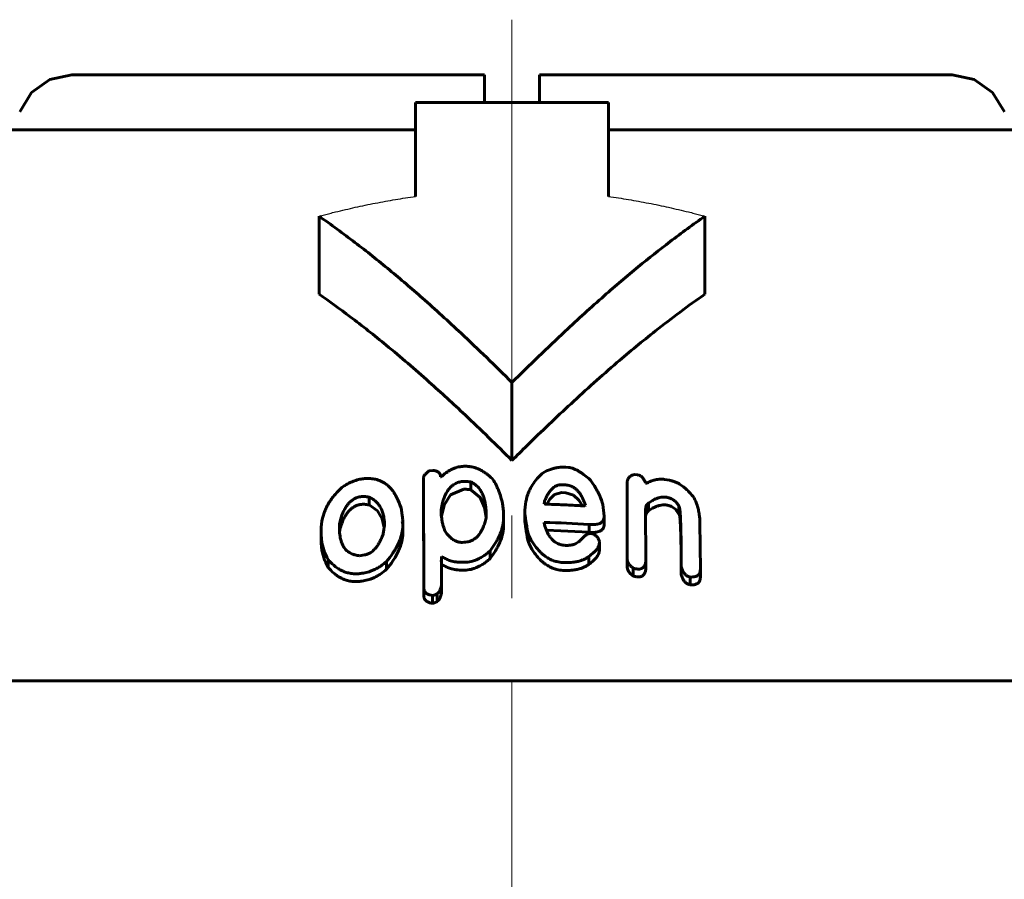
# Model space of a CAD drawing. Header units: millimetres. Extents: x -104 to 267, y -66 to 65.
# Tile 14 of 16: x 195 to 213, y 50 to 65. Entities that reach past the tile are written whole.
import ezdxf

# ---------------------------------------------------------------- set-up
doc = ezdxf.new("R2010")
doc.units = ezdxf.units.MM
for name, pattern in [('K5LT-1', [0]), ('K5LT_AXLED', [12, 7.5, -1.5, 1.5, -1.5]), ('K5LT_BASIC', [0])]:
    doc.linetypes.add(name, pattern=pattern)
doc.layers.add('Системный слой (1)', color=7, linetype='Continuous', true_color=0x6c6c6c)

# ---------------------------------------------------------------- blocks, each defined once
blk = doc.blocks.new('U35')
at = {"layer": 'Системный слой (1)', "color": 150, "linetype": 'K5LT_BASIC', "lineweight": 60, "true_color": 0x0080ff}
for p, q in [((201.924, 56.435), (201.773, 56.543)), ((202.009, 56.292), (201.924, 56.435)), ((202.046, 56.136), (202.009, 56.292))]:
    blk.add_line(p, q, dxfattribs=at)
blk = doc.blocks.new('U37')
at = {"layer": 'Системный слой (1)', "color": 150, "linetype": 'K5LT_BASIC', "lineweight": 60, "true_color": 0x0080ff}
for p, q in [((205.248, 56.076), (204.988, 56.085)), ((205.506, 56.064), (205.248, 56.076)), ((205.765, 56.048), (205.506, 56.064))]:
    blk.add_line(p, q, dxfattribs=at)
blk = doc.blocks.new('U39')
at = {"layer": 'Системный слой (1)', "color": 150, "linetype": 'K5LT_BASIC', "lineweight": 60, "true_color": 0x0080ff}
for p, q in [((206.788, 56.333), (206.795, 56.371)), ((206.795, 56.371), (206.81, 56.407)), ((206.81, 56.407), (206.84, 56.437))]:
    blk.add_line(p, q, dxfattribs=at)
blk = doc.blocks.new('U40')
at = {"layer": 'Системный слой (1)', "color": 150, "linetype": 'K5LT_BASIC', "lineweight": 60, "true_color": 0x0080ff}
for p, q in [((203.785, 56.678), (203.619, 56.819)), ((203.863, 56.5), (203.785, 56.678)), ((203.894, 56.313), (203.863, 56.5))]:
    blk.add_line(p, q, dxfattribs=at)
blk = doc.blocks.new('U42')
at = {"layer": 'Системный слой (1)', "color": 150, "linetype": 'K5LT_BASIC', "lineweight": 60, "true_color": 0x0080ff}
for p, q in [((205.481, 56.72), (205.338, 56.765)), ((205.579, 56.631), (205.481, 56.72)), ((205.644, 56.528), (205.579, 56.631))]:
    blk.add_line(p, q, dxfattribs=at)
blk = doc.blocks.new('U43')
at = {"layer": 'Системный слой (1)', "color": 150, "linetype": 'K5LT_BASIC', "lineweight": 60, "true_color": 0x0080ff}
for p, q in [((203.251, 56.727), (203.488, 56.829)), ((203.136, 56.541), (203.251, 56.727)), ((203.084, 56.343), (203.136, 56.541))]:
    blk.add_line(p, q, dxfattribs=at)
blk = doc.blocks.new('U46')
at = {"layer": 'Системный слой (1)', "color": 150, "linetype": 'K5LT_BASIC', "lineweight": 60, "true_color": 0x0080ff}
for p, q in [((212.349, 64.35), (212.749, 64.267)), ((212.749, 64.267), (213.083, 64.03)), ((213.083, 64.03), (213.295, 63.68))]:
    blk.add_line(p, q, dxfattribs=at)
blk = doc.blocks.new('U48')
at = {"layer": 'Системный слой (1)', "color": 150, "linetype": 'K5LT_BASIC', "lineweight": 60, "true_color": 0x0080ff}
for p, q in [((201.241, 56.084), (201.237, 56.049)), ((201.248, 56.12), (201.241, 56.084)), ((201.259, 56.155), (201.248, 56.12))]:
    blk.add_line(p, q, dxfattribs=at)
blk = doc.blocks.new('U52')
at = {"layer": 'Системный слой (1)', "color": 150, "linetype": 'K5LT_BASIC', "lineweight": 60, "true_color": 0x0080ff}
for p, q in [((196.38, 64.35), (195.979, 64.267)), ((195.979, 64.267), (195.646, 64.03)), ((195.646, 64.03), (195.434, 63.68))]:
    blk.add_line(p, q, dxfattribs=at)
blk = doc.blocks.new('U60')
at = {"layer": 'Системный слой (1)', "color": 150, "linetype": 'K5LT_BASIC', "lineweight": 60, "true_color": 0x0080ff}
for p, q in [((205.053, 56.651), (204.995, 56.557)), ((205.138, 56.733), (205.053, 56.651)), ((205.269, 56.768), (205.138, 56.733))]:
    blk.add_line(p, q, dxfattribs=at)

msp = doc.modelspace()

# ---------------------------------------------------------------- linework, layer by layer
at = {"layer": 'Системный слой (1)', "color": 30, "linetype": 'K5LT_AXLED', "lineweight": 18, "true_color": 0xff8000}
msp.add_line((204.364, 65.35), (204.364, 42.35), dxfattribs=at)
at = {"layer": 'Системный слой (1)', "color": 150, "linetype": 'K5LT_BASIC', "lineweight": 60, "true_color": 0x0080ff}
for p, q in [((196.38, 64.35), (203.864, 64.35)), ((203.864, 64.35), (203.864, 63.85)), ((204.864, 64.35), (212.349, 64.35)), ((204.864, 64.35), (204.864, 63.85)), ((202.614, 62.142), (202.614, 63.85)), ((202.614, 63.85), (206.114, 63.85)), ((206.114, 63.85), (206.114, 62.142)), ((194.519, 63.35), (202.614, 63.35)), ((206.114, 63.35), (214.21, 63.35)), ((200.864, 60.369), (200.864, 61.783)), ((207.864, 60.369), (207.864, 61.783)), ((204.364, 57.35), (204.364, 58.764)), ((202.861, 57.163), (202.931, 57.169)), ((205.338, 57.228), (205.391, 57.225)), ((202.757, 56.882), (202.757, 57.023)), ((202.765, 55.036), (202.757, 57.023)), ((203.07, 57.051), (203.08, 57.051)), ((206.587, 57.097), (206.648, 57.089)), ((207.128, 57.007), (207.224, 56.991)), ((202.757, 56.882), (202.765, 54.895)), ((203.619, 56.819), (203.619, 56.961)), ((205.269, 56.91), (205.338, 56.906)), ((206.456, 55.549), (206.456, 56.96)), ((206.787, 56.95), (206.787, 56.94)), ((206.787, 56.94), (206.805, 56.937)), ((201.773, 56.543), (201.773, 56.684)), ((205.269, 56.768), (205.338, 56.765)), ((203.08, 56.389), (203.08, 56.458)), ((204.194, 56.57), (204.212, 56.43)), ((204.946, 56.567), (204.955, 56.61)), ((204.955, 56.563), (204.955, 56.61)), ((205.696, 56.542), (205.687, 56.526)), ((206.01, 56.55), (206.036, 56.339)), ((206.787, 56.449), (206.795, 55.541)), ((206.84, 56.437), (206.84, 56.579)), ((207.389, 56.383), (207.389, 56.524)), ((201.259, 56.155), (201.259, 56.296)), ((204.212, 56.43), (204.212, 56.299)), ((204.212, 56.158), (204.212, 56.299)), ((204.598, 56.251), (204.598, 56.392)), ((206.036, 56.197), (206.036, 56.339)), ((201.234, 56.129), (201.234, 56.129)), ((202.375, 56.246), (202.385, 56.204)), ((202.385, 56.204), (202.385, 56.255)), ((202.385, 56.063), (202.385, 56.204)), ((204.946, 56.227), (204.946, 56.219)), ((205.765, 56.048), (205.765, 56.19)), ((207.773, 56.221), (207.781, 55.373)), ((200.902, 55.925), (200.902, 56.066)), ((204.667, 55.85), (204.667, 55.991)), ((205.775, 56.023), (205.818, 56.019)), ((203.498, 55.867), (203.463, 55.865)), ((205.949, 55.878), (205.949, 55.861)), ((205.949, 55.72), (205.949, 55.861)), ((201.032, 55.411), (201.032, 55.553)), ((201.687, 55.636), (201.599, 55.623)), ((203.088, 55.497), (203.088, 55.609)), ((203.968, 55.57), (203.968, 55.711)), ((205.757, 55.466), (205.757, 55.607)), ((206.456, 55.407), (206.456, 55.549)), ((207.432, 55.435), (207.432, 55.624)), ((202.087, 55.377), (202.087, 55.518)), ((203.08, 55.539), (203.088, 55.497)), ((203.088, 55.497), (203.088, 55.165)), ((203.533, 55.505), (203.506, 55.504)), ((206.56, 55.257), (206.56, 55.399)), ((206.63, 55.382), (206.622, 55.383)), ((206.795, 55.399), (206.795, 55.541)), ((207.432, 55.294), (207.432, 55.435)), ((207.781, 55.231), (207.781, 55.373)), ((203.533, 55.363), (203.506, 55.362)), ((206.63, 55.24), (206.622, 55.241)), ((207.597, 55.094), (207.597, 55.236)), ((203.088, 55.024), (203.088, 55.165)), ((202.931, 54.901), (202.922, 54.901)), ((202.922, 54.759), (202.922, 54.901)), ((203.008, 54.792), (203.008, 54.934)), ((202.931, 54.76), (202.922, 54.759)), ((184.364, 53.35), (224.364, 53.35))]:
    msp.add_line(p, q, dxfattribs=at)
at = {"layer": 'Системный слой (1)', "color": 7, "linetype": 'K5LT-1'}
for points, knots in [([(200.864, 61.783), (200.881, 61.788), (200.913, 61.797), (200.962, 61.81), (201.011, 61.822), (201.078, 61.84), (201.188, 61.867), (201.342, 61.904), (201.582, 61.959), (201.885, 62.022), (202.25, 62.088), (202.493, 62.126), (202.614, 62.142)], [0, 0, 0, 0, 0.042456, 0.084913, 0.127369, 0.169826, 0.25779, 0.412215, 0.566639, 0.875489, 1.184338, 1.493188, 1.493188, 1.493188, 1.493188]), ([(206.114, 62.142), (206.236, 62.126), (206.479, 62.088), (206.844, 62.022), (207.146, 61.959), (207.387, 61.904), (207.541, 61.867), (207.651, 61.84), (207.717, 61.822), (207.767, 61.81), (207.816, 61.797), (207.848, 61.788), (207.864, 61.783)], [0, 0, 0, 0, 0.308849, 0.617699, 0.926548, 1.080973, 1.235398, 1.323362, 1.365818, 1.408275, 1.450731, 1.493188, 1.493188, 1.493188, 1.493188])]:
    msp.add_open_spline(points, degree=3, knots=knots, dxfattribs=at)
at = {"layer": 'Системный слой (1)', "color": 150, "linetype": 'K5LT_BASIC', "lineweight": 60, "true_color": 0x0080ff}
for points, knots in [([(204.364, 58.764), (204.06, 59.069), (203.523, 59.59), (202.781, 60.267), (202.139, 60.817), (201.514, 61.316), (201.084, 61.631), (200.864, 61.783)], [0, 0, 0, 0, 2.181066, 3.805962, 5.16753, 6.570619, 8, 8, 8, 8]), ([(207.864, 61.783), (207.651, 61.636), (207.245, 61.338), (206.636, 60.855), (206, 60.313), (205.234, 59.617), (204.682, 59.081), (204.364, 58.764)], [0, 0, 0, 0, 1.387012, 2.67714, 4.083997, 5.726255, 8, 8, 8, 8]), ([(204.364, 57.35), (204.083, 57.631), (203.587, 58.115), (202.826, 58.814), (202.132, 59.411), (201.464, 59.94), (201.054, 60.238), (200.864, 60.369)], [0, 0, 0, 0, 2.01335, 3.52569, 5.303499, 6.764038, 8, 8, 8, 8]), ([(207.864, 60.369), (207.561, 60.159), (207.023, 59.757), (206.215, 59.089), (205.439, 58.394), (204.809, 57.791), (204.455, 57.441), (204.364, 57.35)], [0, 0, 0, 0, 1.976475, 3.553393, 5.475363, 7.34919, 8, 8, 8, 8]), ([(202.861, 57.163), (202.847, 57.152), (202.826, 57.135), (202.8, 57.11), (202.782, 57.089), (202.766, 57.064), (202.759, 57.042), (202.757, 57.028), (202.757, 57.023)], [0, 0, 0, 0, 2.466528, 3.667894, 5.148315, 6.68661, 8.069828, 9, 9, 9, 9]), ([(203.07, 57.051), (203.07, 57.06), (203.068, 57.075), (203.063, 57.095), (203.055, 57.111), (203.041, 57.129), (203.022, 57.144), (202.998, 57.155), (202.969, 57.164), (202.945, 57.168), (202.931, 57.169)], [0, 0, 0, 0, 1.836998, 2.729229, 3.860526, 5.145581, 6.55774, 7.820357, 8.998514, 11, 11, 11, 11]), ([(203.488, 57.245), (203.467, 57.244), (203.436, 57.24), (203.39, 57.232), (203.345, 57.219), (203.29, 57.199), (203.235, 57.171), (203.188, 57.142), (203.135, 57.103), (203.101, 57.072), (203.08, 57.051)], [0, 0, 0, 0, 1.376094, 2.065081, 3.118596, 4.532788, 6.098021, 7.451395, 8.614097, 11, 11, 11, 11]), ([(204.02, 57.002), (203.996, 57.028), (203.958, 57.065), (203.897, 57.114), (203.842, 57.151), (203.781, 57.186), (203.721, 57.211), (203.665, 57.228), (203.608, 57.24), (203.549, 57.246), (203.506, 57.246), (203.488, 57.245)], [0, 0, 0, 0, 2.346878, 3.517228, 5.023933, 6.43927, 7.763379, 8.809329, 9.72581, 11.014756, 12, 12, 12, 12]), ([(205.338, 57.228), (205.319, 57.229), (205.286, 57.23), (205.237, 57.227), (205.186, 57.222), (205.127, 57.21), (205.035, 57.183), (204.969, 57.15), (204.928, 57.125)], [0, 0, 0, 0, 1.136079, 1.986127, 2.981936, 4.192642, 5.696524, 9, 9, 9, 9]), ([(205.757, 57.024), (205.727, 57.049), (205.679, 57.087), (205.615, 57.131), (205.575, 57.156), (205.542, 57.175), (205.514, 57.189), (205.478, 57.204), (205.438, 57.218), (205.406, 57.224), (205.391, 57.225)], [0, 0, 0, 0, 3.256099, 4.943353, 6.256285, 6.990541, 7.880524, 8.663376, 9.94219, 11, 11, 11, 11]), ([(201.626, 57.013), (201.593, 57.008), (201.531, 56.992), (201.446, 56.959), (201.371, 56.921), (201.325, 56.893), (201.303, 56.878)], [0, 0, 0, 0, 1.909869, 3.692477, 5.380622, 7, 7, 7, 7]), ([(202.359, 56.461), (202.343, 56.515), (202.318, 56.588), (202.271, 56.689), (202.234, 56.754), (202.195, 56.808), (202.155, 56.856), (202.113, 56.898), (202.058, 56.939), (202.01, 56.967), (201.963, 56.988), (201.902, 57.008), (201.819, 57.024), (201.721, 57.026), (201.655, 57.018), (201.626, 57.013)], [0, 0, 0, 0, 3.137425, 4.092479, 5.877037, 7.058798, 7.533876, 9.01861, 9.978377, 10.735137, 11.51592, 12.227485, 13.453441, 14.891266, 16, 16, 16, 16]), ([(204.194, 56.57), (204.182, 56.618), (204.163, 56.687), (204.131, 56.779), (204.105, 56.844), (204.07, 56.919), (204.041, 56.971), (204.02, 57.002)], [0, 0, 0, 0, 2.583433, 3.750976, 5.020889, 6.183184, 8, 8, 8, 8]), ([(204.598, 56.392), (204.598, 56.465), (204.606, 56.562), (204.636, 56.691), (204.664, 56.772), (204.708, 56.866), (204.771, 56.968), (204.851, 57.058), (204.91, 57.11), (204.928, 57.125)], [0, 0, 0, 0, 2.753381, 3.689889, 4.981318, 5.925153, 7.447069, 9.234031, 10, 10, 10, 10]), ([(206.01, 56.55), (205.996, 56.604), (205.968, 56.689), (205.914, 56.801), (205.851, 56.907), (205.796, 56.98), (205.757, 57.024)], [0, 0, 0, 0, 2.269815, 3.602064, 4.880677, 7, 7, 7, 7]), ([(206.587, 57.097), (206.573, 57.093), (206.549, 57.085), (206.517, 57.068), (206.492, 57.049), (206.474, 57.027), (206.463, 57.005), (206.457, 56.983), (206.456, 56.968), (206.456, 56.96)], [0, 0, 0, 0, 1.810061, 3.229794, 4.808496, 6.236332, 7.563192, 8.780511, 10, 10, 10, 10]), ([(206.787, 56.95), (206.78, 56.965), (206.768, 56.988), (206.749, 57.018), (206.734, 57.037), (206.72, 57.052), (206.706, 57.064), (206.691, 57.074), (206.672, 57.084), (206.657, 57.088), (206.648, 57.089)], [0, 0, 0, 0, 2.964952, 4.614973, 6.069953, 7.061237, 7.972172, 8.876657, 9.735021, 11, 11, 11, 11]), ([(207.128, 57.007), (207.106, 57.011), (207.074, 57.013), (207.027, 57.011), (206.986, 57.005), (206.942, 56.995), (206.903, 56.982), (206.856, 56.963), (206.825, 56.948), (206.805, 56.937)], [0, 0, 0, 0, 1.766548, 2.688934, 3.993897, 5.334709, 6.710474, 7.783905, 10, 10, 10, 10]), ([(207.668, 56.67), (207.642, 56.705), (207.596, 56.761), (207.529, 56.828), (207.482, 56.868), (207.442, 56.898), (207.399, 56.926), (207.348, 56.953), (207.287, 56.977), (207.244, 56.987), (207.224, 56.991)], [0, 0, 0, 0, 2.897033, 4.583053, 5.765797, 6.650272, 7.481822, 8.657953, 9.881554, 11, 11, 11, 11]), ([(201.303, 56.878), (201.271, 56.851), (201.204, 56.79), (201.125, 56.701), (201.06, 56.611), (201.011, 56.527), (200.972, 56.442), (200.926, 56.313), (200.905, 56.187), (200.902, 56.09), (200.902, 56.066)], [0, 0, 0, 0, 1.313611, 2.817549, 3.84942, 5.043297, 6.159239, 7.206821, 10.06619, 11, 11, 11, 11]), ([(203.08, 56.458), (203.086, 56.499), (203.097, 56.56), (203.121, 56.644), (203.143, 56.703), (203.168, 56.755), (203.189, 56.791), (203.208, 56.82), (203.228, 56.845), (203.251, 56.87), (203.276, 56.892), (203.304, 56.913), (203.337, 56.933), (203.373, 56.949), (203.411, 56.96), (203.449, 56.968), (203.475, 56.97), (203.488, 56.971)], [0, 0, 0, 0, 3.59382, 5.255898, 7.287535, 8.755315, 9.913849, 10.568585, 11.445172, 12.352252, 13.102941, 13.847772, 14.739835, 15.674461, 16.378041, 17.221286, 18, 18, 18, 18]), ([(203.619, 56.961), (203.599, 56.963), (203.571, 56.966), (203.536, 56.969), (203.517, 56.97), (203.502, 56.971), (203.493, 56.971), (203.488, 56.971)], [0, 0, 0, 0, 3.557647, 5.156933, 6.444415, 7.06069, 8, 8, 8, 8]), ([(203.619, 56.819), (203.599, 56.822), (203.571, 56.825), (203.536, 56.828), (203.517, 56.829), (203.502, 56.83), (203.493, 56.83), (203.488, 56.829)], [0, 0, 0, 0, 3.557647, 5.156933, 6.444415, 7.06069, 8, 8, 8, 8]), ([(203.898, 56.335), (203.898, 56.382), (203.895, 56.453), (203.883, 56.552), (203.869, 56.625), (203.847, 56.696), (203.822, 56.759), (203.785, 56.824), (203.746, 56.872), (203.709, 56.905), (203.686, 56.923), (203.656, 56.942), (203.633, 56.954), (203.619, 56.961)], [0, 0, 0, 0, 2.924787, 4.319299, 6.0881, 7.444536, 8.81347, 10.103265, 11.779504, 12.211971, 12.742794, 13.231085, 14, 14, 14, 14]), ([(205.269, 56.91), (205.258, 56.91), (205.242, 56.91), (205.218, 56.907), (205.196, 56.902), (205.169, 56.892), (205.138, 56.876), (205.107, 56.852), (205.077, 56.823), (205.051, 56.791), (205.024, 56.752), (204.997, 56.705), (204.973, 56.655), (204.96, 56.623), (204.955, 56.61)], [0, 0, 0, 0, 0.852113, 1.296467, 1.90578, 2.692936, 3.71709, 4.957449, 6.352889, 7.758459, 9.149625, 11.261306, 13.489922, 15, 15, 15, 15]), ([(205.696, 56.542), (205.683, 56.579), (205.661, 56.639), (205.621, 56.714), (205.59, 56.76), (205.56, 56.797), (205.529, 56.829), (205.491, 56.857), (205.455, 56.877), (205.419, 56.892), (205.38, 56.902), (205.352, 56.905), (205.338, 56.906)], [0, 0, 0, 0, 3.203603, 5.100923, 6.634919, 7.401923, 8.638999, 9.787158, 10.576912, 11.310979, 12.195734, 13, 13, 13, 13]), ([(201.618, 56.694), (201.609, 56.692), (201.588, 56.688), (201.556, 56.679), (201.518, 56.663), (201.477, 56.639), (201.433, 56.605), (201.394, 56.564), (201.357, 56.514), (201.32, 56.453), (201.286, 56.378), (201.268, 56.324), (201.259, 56.296)], [0, 0, 0, 0, 0.498076, 1.248891, 1.938395, 2.917395, 4.161697, 5.499587, 6.75037, 8.574279, 10.705306, 13, 13, 13, 13]), ([(201.773, 56.684), (201.757, 56.688), (201.73, 56.693), (201.678, 56.699), (201.642, 56.698), (201.618, 56.694)], [0, 0, 0, 0, 1.960426, 3.260912, 6, 6, 6, 6]), ([(202.053, 56.163), (202.053, 56.212), (202.048, 56.291), (202.025, 56.393), (202.001, 56.458), (201.972, 56.514), (201.941, 56.56), (201.902, 56.602), (201.859, 56.637), (201.818, 56.663), (201.785, 56.679), (201.773, 56.684)], [0, 0, 0, 0, 2.959347, 4.760078, 6.307277, 7.108255, 8.410536, 9.527588, 10.247278, 11.365207, 12, 12, 12, 12]), ([(206.84, 56.579), (206.862, 56.595), (206.904, 56.622), (206.956, 56.648), (206.992, 56.662), (207.016, 56.67), (207.052, 56.68), (207.103, 56.688), (207.146, 56.686), (207.171, 56.682)], [0, 0, 0, 0, 2.592213, 4.520263, 5.131456, 5.911974, 6.654099, 8.147398, 10, 10, 10, 10]), ([(207.171, 56.682), (207.182, 56.68), (207.201, 56.676), (207.231, 56.667), (207.262, 56.654), (207.296, 56.634), (207.329, 56.607), (207.362, 56.57), (207.38, 56.542), (207.389, 56.524)], [0, 0, 0, 0, 1.067082, 1.883444, 3.012436, 4.373345, 5.917926, 7.526436, 10, 10, 10, 10]), ([(207.773, 56.221), (207.773, 56.27), (207.767, 56.348), (207.747, 56.455), (207.718, 56.555), (207.689, 56.627), (207.668, 56.67)], [0, 0, 0, 0, 2.295496, 3.653514, 4.946598, 7, 7, 7, 7]), ([(201.259, 56.155), (201.27, 56.19), (201.291, 56.249), (201.325, 56.32), (201.351, 56.362), (201.37, 56.391), (201.389, 56.415), (201.417, 56.447), (201.448, 56.476), (201.481, 56.499), (201.506, 56.514), (201.532, 56.527), (201.569, 56.542), (201.597, 56.549), (201.618, 56.552)], [0, 0, 0, 0, 3.360972, 5.553692, 6.853727, 7.543103, 8.408441, 9.354938, 10.96155, 11.581088, 12.327759, 13.025973, 13.630116, 15, 15, 15, 15]), ([(201.773, 56.543), (201.757, 56.546), (201.73, 56.552), (201.678, 56.557), (201.642, 56.556), (201.618, 56.552)], [0, 0, 0, 0, 1.960426, 3.260912, 6, 6, 6, 6]), ([(202.385, 56.255), (202.385, 56.257), (202.384, 56.266), (202.382, 56.28), (202.38, 56.302), (202.376, 56.33), (202.369, 56.384), (202.363, 56.428), (202.359, 56.461)], [0, 0, 0, 0, 0.28104, 1.089588, 1.956156, 3.115091, 4.771632, 9, 9, 9, 9]), ([(204.946, 56.567), (204.949, 56.566), (204.954, 56.564), (204.961, 56.561), (204.966, 56.559), (204.97, 56.558), (204.973, 56.558)], [0, 0, 0, 0, 2.590616, 3.984401, 5.278209, 7, 7, 7, 7]), ([(204.973, 56.558), (205.023, 56.556), (205.115, 56.553), (205.256, 56.548), (205.444, 56.54), (205.59, 56.532), (205.687, 56.526)], [0, 0, 0, 0, 1.476822, 2.71056, 4.134393, 7, 7, 7, 7]), ([(206.787, 56.449), (206.787, 56.461), (206.788, 56.479), (206.792, 56.503), (206.797, 56.521), (206.804, 56.539), (206.817, 56.559), (206.829, 56.572), (206.84, 56.579)], [0, 0, 0, 0, 2.296855, 3.391213, 4.702479, 5.903063, 6.992454, 9, 9, 9, 9]), ([(206.84, 56.437), (206.862, 56.453), (206.904, 56.48), (206.956, 56.506), (206.992, 56.52), (207.016, 56.529), (207.052, 56.538), (207.103, 56.546), (207.146, 56.545), (207.171, 56.541)], [0, 0, 0, 0, 2.592213, 4.520263, 5.131456, 5.911974, 6.654099, 8.147398, 10, 10, 10, 10]), ([(207.171, 56.541), (207.182, 56.539), (207.201, 56.535), (207.231, 56.526), (207.262, 56.513), (207.296, 56.493), (207.329, 56.466), (207.362, 56.429), (207.38, 56.4), (207.389, 56.383)], [0, 0, 0, 0, 1.067082, 1.883444, 3.012436, 4.373345, 5.917926, 7.526436, 10, 10, 10, 10]), ([(207.389, 56.524), (207.39, 56.524), (207.391, 56.523), (207.392, 56.522), (207.393, 56.521), (207.394, 56.519), (207.396, 56.516), (207.398, 56.511), (207.401, 56.501), (207.405, 56.484), (207.409, 56.459), (207.413, 56.423), (207.417, 56.372), (207.421, 56.298), (207.425, 56.207), (207.428, 56.092), (207.431, 55.937), (207.432, 55.776), (207.432, 55.663), (207.432, 55.624)], [0, 0, 0, 0, 0.041767, 0.058518, 0.082005, 0.119298, 0.181885, 0.290187, 0.484206, 0.838852, 1.399724, 2.162755, 3.217616, 4.812756, 7.053808, 9.269501, 12.454611, 17.401952, 20, 20, 20, 20]), ([(201.259, 56.296), (201.254, 56.281), (201.244, 56.247), (201.236, 56.191), (201.234, 56.151), (201.234, 56.129)], [0, 0, 0, 0, 1.636552, 3.636479, 6, 6, 6, 6]), ([(203.08, 56.389), (203.083, 56.348), (203.09, 56.284), (203.107, 56.199), (203.127, 56.128), (203.145, 56.08), (203.157, 56.054)], [0, 0, 0, 0, 2.488267, 3.96019, 5.29891, 7, 7, 7, 7]), ([(203.498, 55.867), (203.515, 55.867), (203.548, 55.871), (203.594, 55.882), (203.63, 55.896), (203.663, 55.913), (203.696, 55.934), (203.733, 55.965), (203.766, 56.003), (203.795, 56.045), (203.824, 56.096), (203.852, 56.161), (203.878, 56.243), (203.892, 56.303), (203.898, 56.335)], [0, 0, 0, 0, 0.931309, 1.81918, 2.59414, 3.143639, 3.945499, 4.995231, 6.228473, 7.297691, 8.610087, 10.343269, 12.557777, 15, 15, 15, 15]), ([(203.968, 55.711), (204.002, 55.758), (204.052, 55.83), (204.112, 55.936), (204.155, 56.028), (204.198, 56.151), (204.212, 56.243), (204.212, 56.299)], [0, 0, 0, 0, 2.057392, 3.086999, 4.415999, 5.81559, 8, 8, 8, 8]), ([(204.598, 56.392), (204.603, 56.332), (204.621, 56.198), (204.649, 56.064), (204.667, 55.991)], [0, 0, 0, 0, 2.245032, 5, 5, 5, 5]), ([(205.765, 56.19), (205.794, 56.188), (205.842, 56.186), (205.892, 56.191), (205.926, 56.198), (205.952, 56.207), (205.979, 56.221), (205.998, 56.236), (206.012, 56.252), (206.029, 56.28), (206.035, 56.31), (206.036, 56.334), (206.036, 56.339)], [0, 0, 0, 0, 2.808953, 4.415903, 4.843689, 6.280289, 7.181499, 8.102227, 8.994792, 9.788468, 12.355044, 13, 13, 13, 13]), ([(207.389, 56.383), (207.39, 56.382), (207.391, 56.382), (207.392, 56.381), (207.393, 56.38), (207.394, 56.379), (207.395, 56.377), (207.397, 56.373), (207.399, 56.366), (207.403, 56.354), (207.407, 56.331), (207.412, 56.291), (207.417, 56.227), (207.422, 56.134), (207.426, 56.021), (207.429, 55.901), (207.431, 55.721), (207.432, 55.583), (207.432, 55.483)], [0, 0, 0, 0, 0.034415, 0.049069, 0.068612, 0.096021, 0.138153, 0.208956, 0.335914, 0.569496, 0.999307, 1.781252, 3.096146, 5.021091, 7.635283, 10.234891, 12.636653, 19, 19, 19, 19]), ([(201.234, 56.129), (201.234, 56.088), (201.237, 56.027), (201.25, 55.943), (201.265, 55.884), (201.288, 55.825), (201.314, 55.778), (201.35, 55.731), (201.387, 55.697), (201.429, 55.67), (201.469, 55.651), (201.526, 55.633), (201.572, 55.625), (201.599, 55.623)], [0, 0, 0, 0, 2.726151, 3.99143, 5.552238, 6.694727, 8.080027, 8.99562, 10.376124, 10.989954, 11.774757, 12.705934, 14, 14, 14, 14]), ([(202.026, 56.012), (202.03, 56.036), (202.035, 56.07), (202.041, 56.111), (202.045, 56.133), (202.048, 56.147), (202.05, 56.156), (202.052, 56.16), (202.053, 56.163)], [0, 0, 0, 0, 4.270209, 6.123247, 7.37797, 8.165105, 8.555287, 9, 9, 9, 9]), ([(202.087, 55.518), (202.129, 55.567), (202.189, 55.645), (202.259, 55.757), (202.305, 55.846), (202.345, 55.948), (202.377, 56.067), (202.385, 56.156), (202.385, 56.204)], [0, 0, 0, 0, 2.097449, 3.250946, 4.489246, 5.617384, 7.185472, 9, 9, 9, 9]), ([(202.375, 56.246), (202.377, 56.246), (202.38, 56.247), (202.383, 56.249), (202.385, 56.252), (202.385, 56.254), (202.385, 56.255)], [0, 0, 0, 0, 2.41764, 3.333394, 4.938628, 7, 7, 7, 7]), ([(203.968, 55.57), (204.002, 55.617), (204.052, 55.689), (204.112, 55.795), (204.155, 55.886), (204.198, 56.009), (204.212, 56.101), (204.212, 56.158)], [0, 0, 0, 0, 2.057392, 3.086999, 4.415999, 5.81559, 8, 8, 8, 8]), ([(204.598, 56.251), (204.603, 56.191), (204.621, 56.056), (204.649, 55.923), (204.667, 55.85)], [0, 0, 0, 0, 2.245032, 5, 5, 5, 5]), ([(204.946, 56.219), (204.956, 56.179), (204.974, 56.118), (205.007, 56.04), (205.033, 55.993), (205.06, 55.954), (205.083, 55.926), (205.109, 55.9), (205.136, 55.877), (205.169, 55.855), (205.204, 55.838), (205.237, 55.826), (205.279, 55.815), (205.309, 55.811), (205.33, 55.81)], [0, 0, 0, 0, 3.496517, 5.306181, 6.905092, 7.868489, 8.926876, 9.673511, 10.588149, 11.501094, 12.363676, 13.1266, 13.736718, 15, 15, 15, 15]), ([(205.765, 56.048), (205.794, 56.046), (205.842, 56.044), (205.892, 56.05), (205.926, 56.057), (205.952, 56.065), (205.979, 56.08), (205.998, 56.094), (206.012, 56.11), (206.029, 56.139), (206.035, 56.169), (206.036, 56.192), (206.036, 56.197)], [0, 0, 0, 0, 2.808953, 4.415903, 4.843689, 6.280289, 7.181499, 8.102227, 8.994792, 9.788468, 12.355044, 13, 13, 13, 13]), ([(200.902, 56.066), (200.902, 56.012), (200.906, 55.928), (200.925, 55.816), (200.957, 55.696), (200.997, 55.609), (201.032, 55.553)], [0, 0, 0, 0, 2.112463, 3.297249, 4.463, 7, 7, 7, 7]), ([(200.902, 55.925), (200.902, 55.871), (200.906, 55.787), (200.925, 55.675), (200.957, 55.555), (200.997, 55.468), (201.032, 55.411)], [0, 0, 0, 0, 2.112463, 3.297249, 4.463, 7, 7, 7, 7]), ([(201.687, 55.636), (201.701, 55.638), (201.723, 55.643), (201.755, 55.655), (201.785, 55.669), (201.817, 55.69), (201.847, 55.714), (201.872, 55.739), (201.902, 55.774), (201.933, 55.817), (201.971, 55.882), (202.001, 55.947), (202.019, 55.993), (202.026, 56.012)], [0, 0, 0, 0, 0.909854, 1.513215, 2.289354, 3.19323, 4.181344, 5.17336, 5.972519, 7.772342, 9.590504, 12.236742, 14, 14, 14, 14]), ([(202.087, 55.377), (202.129, 55.426), (202.189, 55.504), (202.259, 55.616), (202.305, 55.705), (202.345, 55.807), (202.377, 55.925), (202.385, 56.015), (202.385, 56.063)], [0, 0, 0, 0, 2.097449, 3.250946, 4.489245, 5.617384, 7.185471, 9, 9, 9, 9]), ([(203.157, 56.054), (203.175, 56.03), (203.206, 55.993), (203.252, 55.948), (203.287, 55.92), (203.322, 55.898), (203.352, 55.884), (203.38, 55.874), (203.401, 55.869), (203.429, 55.865), (203.451, 55.864), (203.463, 55.865)], [0, 0, 0, 0, 3.237903, 5.151649, 6.600308, 7.639596, 9.071296, 9.615357, 10.269482, 10.963608, 12, 12, 12, 12]), ([(204.667, 55.991), (204.691, 55.943), (204.733, 55.87), (204.801, 55.774), (204.849, 55.718), (204.892, 55.675), (204.927, 55.643), (204.979, 55.602), (205.038, 55.566), (205.096, 55.54), (205.139, 55.525), (205.199, 55.508), (205.249, 55.501), (205.285, 55.499)], [0, 0, 0, 0, 3.118311, 4.788303, 6.43404, 7.106043, 7.95317, 8.883313, 10.412522, 11.229734, 11.839441, 12.423948, 14, 14, 14, 14]), ([(205.653, 55.955), (205.64, 55.937), (205.616, 55.908), (205.574, 55.872), (205.536, 55.849), (205.499, 55.832), (205.466, 55.822), (205.433, 55.815), (205.388, 55.809), (205.353, 55.809), (205.33, 55.81)], [0, 0, 0, 0, 2.300991, 3.845776, 5.262191, 6.459112, 7.346373, 8.223839, 9.204166, 11, 11, 11, 11]), ([(205.775, 56.023), (205.771, 56.023), (205.763, 56.023), (205.75, 56.02), (205.737, 56.015), (205.722, 56.008), (205.706, 55.998), (205.692, 55.988), (205.674, 55.973), (205.661, 55.962), (205.653, 55.955)], [0, 0, 0, 0, 0.876261, 1.590594, 2.603969, 3.959569, 5.404692, 6.843647, 8.156112, 11, 11, 11, 11]), ([(205.949, 55.878), (205.946, 55.889), (205.941, 55.91), (205.928, 55.938), (205.911, 55.963), (205.888, 55.986), (205.857, 56.005), (205.833, 56.015), (205.818, 56.019)], [0, 0, 0, 0, 1.84158, 3.122648, 4.602722, 6.027948, 7.264, 9, 9, 9, 9]), ([(204.667, 55.85), (204.691, 55.802), (204.733, 55.728), (204.801, 55.633), (204.849, 55.576), (204.892, 55.534), (204.927, 55.501), (204.979, 55.461), (205.038, 55.425), (205.096, 55.398), (205.139, 55.383), (205.199, 55.366), (205.249, 55.359), (205.285, 55.357)], [0, 0, 0, 0, 3.118311, 4.788303, 6.43404, 7.106043, 7.95317, 8.883313, 10.412522, 11.229734, 11.839441, 12.423948, 14, 14, 14, 14]), ([(205.757, 55.607), (205.788, 55.629), (205.832, 55.664), (205.88, 55.712), (205.907, 55.745), (205.929, 55.781), (205.944, 55.818), (205.949, 55.847), (205.949, 55.861)], [0, 0, 0, 0, 2.906916, 4.19822, 5.461087, 6.409098, 7.73365, 9, 9, 9, 9]), ([(201.032, 55.553), (201.062, 55.516), (201.114, 55.461), (201.186, 55.405), (201.23, 55.377), (201.269, 55.355), (201.311, 55.336), (201.36, 55.319), (201.414, 55.305), (201.484, 55.295), (201.566, 55.294), (201.618, 55.299), (201.642, 55.303)], [0, 0, 0, 0, 3.100844, 4.864314, 5.595067, 6.182043, 7.501594, 8.199025, 8.956066, 10.459864, 11.771054, 13, 13, 13, 13]), ([(203.08, 55.539), (203.08, 55.539), (203.081, 55.54), (203.082, 55.541), (203.083, 55.542), (203.083, 55.544), (203.084, 55.546), (203.085, 55.551), (203.086, 55.56), (203.087, 55.572), (203.088, 55.589), (203.088, 55.601), (203.088, 55.609)], [0, 0, 0, 0, 0.318544, 0.562273, 0.668002, 0.891406, 1.316526, 2.152334, 3.66362, 6.045431, 8.628121, 13, 13, 13, 13]), ([(203.088, 55.609), (203.109, 55.595), (203.143, 55.575), (203.192, 55.552), (203.231, 55.537), (203.275, 55.524), (203.326, 55.513), (203.404, 55.503), (203.466, 55.502), (203.506, 55.504)], [0, 0, 0, 0, 1.935101, 2.918267, 3.893443, 4.850137, 6.046264, 7.378552, 10, 10, 10, 10]), ([(203.533, 55.505), (203.573, 55.507), (203.637, 55.518), (203.715, 55.546), (203.779, 55.576), (203.841, 55.612), (203.906, 55.659), (203.946, 55.693), (203.968, 55.711)], [0, 0, 0, 0, 2.013046, 3.295054, 4.36162, 5.859268, 7.300829, 9, 9, 9, 9]), ([(203.533, 55.363), (203.573, 55.365), (203.637, 55.376), (203.715, 55.404), (203.779, 55.434), (203.841, 55.471), (203.906, 55.517), (203.946, 55.551), (203.968, 55.57)], [0, 0, 0, 0, 2.013046, 3.295054, 4.36162, 5.859268, 7.300829, 9, 9, 9, 9]), ([(205.285, 55.499), (205.319, 55.497), (205.37, 55.496), (205.439, 55.5), (205.5, 55.506), (205.566, 55.519), (205.629, 55.538), (205.676, 55.558), (205.718, 55.58), (205.742, 55.596), (205.757, 55.607)], [0, 0, 0, 0, 2.152686, 3.180756, 4.445792, 6.049702, 7.600388, 8.829534, 9.609575, 11, 11, 11, 11]), ([(205.757, 55.466), (205.788, 55.488), (205.832, 55.522), (205.88, 55.571), (205.907, 55.604), (205.929, 55.639), (205.944, 55.677), (205.949, 55.706), (205.949, 55.72)], [0, 0, 0, 0, 2.906916, 4.19822, 5.461087, 6.409098, 7.73365, 9, 9, 9, 9]), ([(206.456, 55.549), (206.456, 55.539), (206.459, 55.521), (206.469, 55.495), (206.484, 55.472), (206.501, 55.451), (206.526, 55.426), (206.546, 55.409), (206.56, 55.399)], [0, 0, 0, 0, 1.562764, 2.877835, 4.318926, 5.606407, 6.681021, 9, 9, 9, 9]), ([(201.032, 55.411), (201.062, 55.375), (201.114, 55.319), (201.186, 55.263), (201.23, 55.236), (201.269, 55.214), (201.311, 55.194), (201.36, 55.178), (201.414, 55.163), (201.484, 55.153), (201.566, 55.152), (201.618, 55.158), (201.642, 55.161)], [0, 0, 0, 0, 3.100844, 4.864314, 5.595067, 6.182043, 7.501594, 8.199025, 8.956066, 10.459864, 11.771054, 13, 13, 13, 13]), ([(201.642, 55.303), (201.678, 55.308), (201.73, 55.319), (201.8, 55.341), (201.859, 55.365), (201.922, 55.396), (202.002, 55.446), (202.056, 55.489), (202.087, 55.518)], [0, 0, 0, 0, 1.808465, 2.694244, 3.808417, 5.079485, 6.476649, 9, 9, 9, 9]), ([(201.642, 55.161), (201.678, 55.167), (201.73, 55.178), (201.8, 55.2), (201.859, 55.223), (201.922, 55.255), (202.002, 55.305), (202.056, 55.348), (202.087, 55.377)], [0, 0, 0, 0, 1.808465, 2.694244, 3.808417, 5.079485, 6.476649, 9, 9, 9, 9]), ([(203.088, 55.468), (203.109, 55.453), (203.143, 55.433), (203.192, 55.41), (203.231, 55.396), (203.275, 55.383), (203.326, 55.371), (203.404, 55.361), (203.466, 55.36), (203.506, 55.362)], [0, 0, 0, 0, 1.935101, 2.918267, 3.893443, 4.850137, 6.046264, 7.378552, 10, 10, 10, 10]), ([(205.285, 55.357), (205.319, 55.356), (205.37, 55.355), (205.439, 55.358), (205.5, 55.365), (205.566, 55.377), (205.629, 55.396), (205.676, 55.416), (205.718, 55.439), (205.742, 55.455), (205.757, 55.466)], [0, 0, 0, 0, 2.152686, 3.180756, 4.445792, 6.049702, 7.600388, 8.829534, 9.609575, 11, 11, 11, 11]), ([(206.456, 55.407), (206.456, 55.398), (206.459, 55.38), (206.469, 55.354), (206.484, 55.33), (206.501, 55.309), (206.526, 55.285), (206.546, 55.268), (206.56, 55.257)], [0, 0, 0, 0, 1.562764, 2.877835, 4.318926, 5.606407, 6.681021, 9, 9, 9, 9]), ([(206.56, 55.399), (206.563, 55.397), (206.569, 55.394), (206.579, 55.391), (206.59, 55.388), (206.604, 55.385), (206.615, 55.384), (206.622, 55.383)], [0, 0, 0, 0, 1.366936, 2.45683, 3.992028, 5.487286, 8, 8, 8, 8]), ([(206.63, 55.382), (206.64, 55.38), (206.658, 55.379), (206.682, 55.381), (206.701, 55.385), (206.719, 55.392), (206.735, 55.402), (206.75, 55.415), (206.764, 55.432), (206.774, 55.45), (206.782, 55.471), (206.791, 55.5), (206.794, 55.525), (206.795, 55.541)], [0, 0, 0, 0, 1.352166, 2.201324, 3.093742, 3.982661, 4.882763, 5.918699, 7.124941, 8.456557, 9.580027, 11.12563, 14, 14, 14, 14]), ([(206.63, 55.24), (206.64, 55.239), (206.658, 55.238), (206.682, 55.24), (206.701, 55.244), (206.719, 55.251), (206.735, 55.26), (206.75, 55.273), (206.764, 55.29), (206.774, 55.308), (206.782, 55.329), (206.791, 55.359), (206.794, 55.383), (206.795, 55.399)], [0, 0, 0, 0, 1.352166, 2.201324, 3.093742, 3.982661, 4.882763, 5.918699, 7.124941, 8.456557, 9.580027, 11.12563, 14, 14, 14, 14]), ([(207.432, 55.435), (207.437, 55.416), (207.445, 55.385), (207.462, 55.347), (207.475, 55.323), (207.489, 55.303), (207.505, 55.284), (207.525, 55.266), (207.546, 55.253), (207.57, 55.242), (207.587, 55.237), (207.597, 55.236)], [0, 0, 0, 0, 2.959239, 4.681024, 5.875233, 6.862434, 7.968393, 9.084509, 10.08118, 10.884176, 12, 12, 12, 12]), ([(207.597, 55.236), (207.614, 55.235), (207.645, 55.235), (207.684, 55.241), (207.712, 55.25), (207.731, 55.261), (207.747, 55.274), (207.759, 55.288), (207.767, 55.304), (207.774, 55.319), (207.779, 55.342), (207.781, 55.36), (207.781, 55.373)], [0, 0, 0, 0, 2.001379, 3.824256, 4.867392, 5.982872, 6.979534, 7.988702, 8.949659, 9.902331, 10.851212, 13, 13, 13, 13]), ([(206.56, 55.257), (206.563, 55.255), (206.569, 55.253), (206.579, 55.249), (206.59, 55.247), (206.604, 55.244), (206.615, 55.242), (206.622, 55.241)], [0, 0, 0, 0, 1.366936, 2.45683, 3.992028, 5.487286, 8, 8, 8, 8]), ([(207.432, 55.294), (207.437, 55.275), (207.445, 55.244), (207.462, 55.206), (207.475, 55.181), (207.489, 55.161), (207.505, 55.142), (207.525, 55.125), (207.546, 55.111), (207.57, 55.1), (207.587, 55.096), (207.597, 55.094)], [0, 0, 0, 0, 2.959239, 4.681024, 5.875233, 6.862434, 7.968393, 9.084509, 10.08118, 10.884176, 12, 12, 12, 12]), ([(207.597, 55.094), (207.614, 55.093), (207.645, 55.093), (207.684, 55.099), (207.712, 55.109), (207.731, 55.12), (207.747, 55.133), (207.759, 55.147), (207.767, 55.162), (207.774, 55.178), (207.779, 55.201), (207.781, 55.219), (207.781, 55.231)], [0, 0, 0, 0, 2.001379, 3.824256, 4.867392, 5.982872, 6.979534, 7.988702, 8.949659, 9.902331, 10.851212, 13, 13, 13, 13]), ([(202.765, 55.036), (202.765, 55.026), (202.767, 55.01), (202.773, 54.989), (202.782, 54.97), (202.798, 54.951), (202.821, 54.933), (202.848, 54.92), (202.882, 54.908), (202.907, 54.903), (202.922, 54.901)], [0, 0, 0, 0, 1.766432, 2.632062, 3.750703, 5.052696, 6.501258, 7.880789, 9.079606, 11, 11, 11, 11]), ([(203.008, 54.934), (203.02, 54.942), (203.038, 54.96), (203.057, 54.991), (203.07, 55.025), (203.081, 55.066), (203.087, 55.114), (203.088, 55.149), (203.088, 55.165)], [0, 0, 0, 0, 1.208943, 2.478529, 3.62964, 5.153966, 7.139997, 9, 9, 9, 9]), ([(203.008, 54.792), (203.02, 54.8), (203.038, 54.819), (203.057, 54.849), (203.07, 54.884), (203.081, 54.925), (203.087, 54.973), (203.088, 55.007), (203.088, 55.024)], [0, 0, 0, 0, 1.208943, 2.478529, 3.62964, 5.153966, 7.139997, 9, 9, 9, 9]), ([(202.765, 54.895), (202.765, 54.884), (202.767, 54.869), (202.773, 54.847), (202.782, 54.829), (202.798, 54.809), (202.821, 54.792), (202.848, 54.778), (202.882, 54.767), (202.907, 54.762), (202.922, 54.759)], [0, 0, 0, 0, 1.766432, 2.632062, 3.750703, 5.052696, 6.501258, 7.880789, 9.079606, 11, 11, 11, 11]), ([(202.931, 54.901), (202.933, 54.902), (202.936, 54.902), (202.942, 54.904), (202.948, 54.905), (202.956, 54.908), (202.965, 54.912), (202.983, 54.92), (202.998, 54.928), (203.008, 54.934)], [0, 0, 0, 0, 0.686058, 1.198733, 1.925253, 2.85007, 4.148104, 5.468076, 10, 10, 10, 10]), ([(202.931, 54.76), (202.933, 54.76), (202.936, 54.761), (202.942, 54.762), (202.948, 54.764), (202.956, 54.767), (202.965, 54.771), (202.983, 54.779), (202.998, 54.786), (203.008, 54.792)], [0, 0, 0, 0, 0.686058, 1.198733, 1.925253, 2.85007, 4.148104, 5.468076, 10, 10, 10, 10])]:
    msp.add_open_spline(points, degree=3, knots=knots, dxfattribs=at)
msp.add_open_spline([(205.765, 56.19), (205.492, 56.209), (205.22, 56.221), (204.946, 56.227)], degree=3, dxfattribs=at)

# ---------------------------------------------------------------- block references
at = {"layer": 'Системный слой (1)'}
for name in ['U52', 'U46', 'U43', 'U40', 'U60', 'U42', 'U35', 'U39', 'U48', 'U37']:
    msp.add_blockref(name, (0, 0), dxfattribs=at)

doc.saveas('drawing.dxf')
